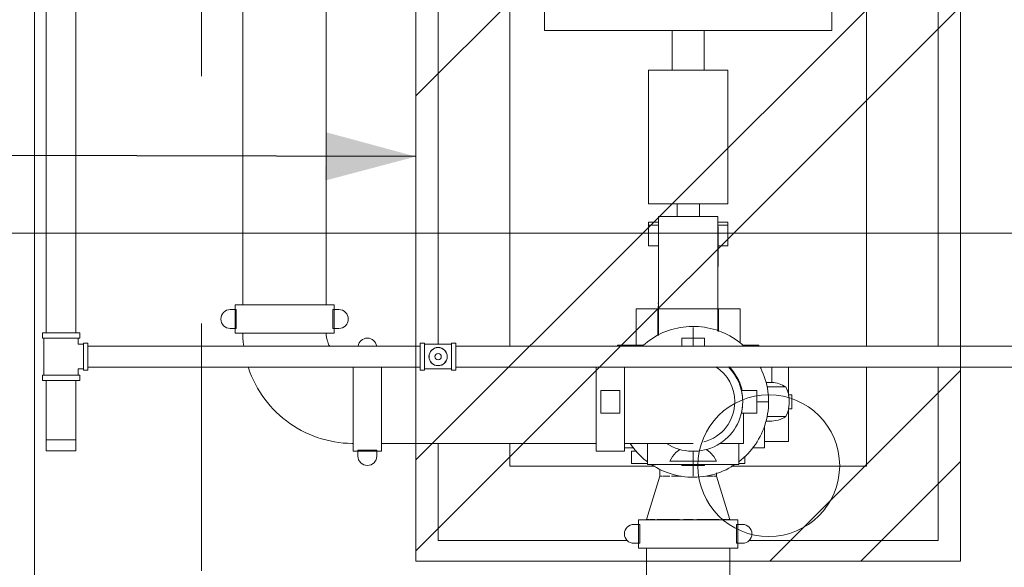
# Model space of a CAD drawing. Header units: centimetres. Extents: x -996 to 7161, y -1849 to 2591.
# Tile 9 of 49: x 1459 to 1658, y -578 to -468. Entities that reach past the tile are written whole.
import ezdxf

# ---------------------------------------------------------------- set-up
doc = ezdxf.new("R2010")
doc.units = ezdxf.units.CM
doc.header["$LTSCALE"] = 0.1
doc.header["$MEASUREMENT"] = 0
doc.linetypes.add('Przerywana długa', pattern=[1000, 500, -500])
doc.linetypes.add('Wipeout_Contour', pattern=[1000, 0, -1000])
for name, color, linetype in [('1_przekroje.K_IR', 7, 'Continuous'), ('2_stropy.K_IR', 7, 'Continuous'), ('3_pompownia.K_IR', 7, 'Continuous'), ('5_opisy.K_IR', 7, 'Continuous'), ('5_wymiary.K_IR', 7, 'Continuous')]:
    doc.layers.add(name, color=color, linetype=linetype)
doc.styles.add('GENERATED_STYLE_2', font='txt')
doc.dimstyles.new('GENERATED_STYLE__3', dxfattribs={"dimtxt": 18, "dimasz": 9.178744, "dimexe": 0.18, "dimexo": 2, "dimgap": 0.09, "dimtad": 1, "dimtih": 1, "dimtoh": 1, "dimdec": 0, "dimzin": 0, "dimdsep": 46, "dimtxsty": 'GENERATED_STYLE_2', "dimblk": 'ARROWHEAD_2', "dimblk1": 'ARROWHEAD_2', "dimblk2": 'ARROWHEAD_2', "dimcen": 0.09, "dimclrd": 1, "dimclre": 1, "dimclrt": 1, "dimadec": 1, "dimazin": 0, "dimtfac": 1, "dimtdec": 4, "dimtmove": 0, "dimatfit": 3, "dimfxl": 1, "dimtolj": 1, "dimtzin": 0, "dimarcsym": 0})
doc.dimstyles.new('GENERATED_STYLE__5', dxfattribs={"dimtxt": 0.18, "dimasz": 18.24, "dimexe": 0.18, "dimexo": 0.0625, "dimgap": 0.09, "dimtad": 0, "dimtih": 1, "dimtoh": 1, "dimdec": 4, "dimzin": 0, "dimdsep": 46, "dimcen": 0.09, "dimadec": 0, "dimazin": 0, "dimtfac": 1, "dimtdec": 4, "dimtmove": 0, "dimatfit": 3, "dimldrblk": 'ARROWHEAD_5', "dimfxl": 1, "dimtolj": 1, "dimtzin": 0, "dimarcsym": 0})

# ---------------------------------------------------------------- blocks, each defined once
blk = doc.blocks.new('Strop_13_1', base_point=(1539.2, -577.1))
at = {"color": 254, "linetype": 'Wipeout_Contour', "lineweight": 0, "ltscale": 6663.067075}
blk.add_wipeout([(1539.2, -577.1), (1649.2, -577.1), (1649.2, -367.1), (1539.2, -367.1)], dxfattribs=at).dxf.layer = '2_stropy.K_IR'
at = {"layer": '2_stropy.K_IR', "linetype": 'Continuous', "lineweight": 0, "true_color": 0x00c600}
h = blk.add_hatch(dxfattribs=at)
h.set_pattern_fill('Podwójny_szraf_1_4_0001', color=92, style=0, pattern_type=2)
h.set_pattern_definition([(45, (0, 0), (-45.962, 45.962), []), (45, (-9.19, 9.19), (-45.962, 45.962), [])])
h.paths.add_polyline_path([(1539.2, -577.1), (1649.2, -577.1), (1649.2, -367.1), (1539.2, -367.1)])
at = {"layer": '2_stropy.K_IR', "color": 7, "linetype": 'Continuous', "lineweight": 9, "flags": 128}
blk.add_lwpolyline([(1539.2, -577.1), (1649.2, -577.1), (1649.2, -367.1), (1539.2, -367.1)], close=True, dxfattribs=at)
blk = doc.blocks.new('*D253')
at = {"layer": '5_wymiary.K_IR', "color": 1, "linetype": 'Continuous', "lineweight": 0}
for p, q in [((1393.7, -519.94), (1393.7, -501.83)), ((2003.7, -519.94), (2003.7, -501.83)), ((1397.18, -504.84), (1390.21, -516.92)), ((2000.21, -516.92), (2007.18, -504.84)), ((1387.79, -510.88), (1393.7, -510.88)), ((1393.7, -510.88), (2003.7, -510.88)), ((2003.7, -510.88), (2009.6, -510.88))]:
    blk.add_line(p, q, dxfattribs=at)
at = {"color": 254, "linetype": 'Wipeout_Contour', "lineweight": 0, "ltscale": 7081.214828}
blk.add_wipeout([(1678.21, -507.28), (1719.19, -507.28), (1719.19, -489.28), (1678.21, -489.28)], dxfattribs=at).dxf.layer = '5_wymiary.K_IR'
at = {"layer": '5_wymiary.K_IR', "color": 1, "lineweight": 0, "insert": (1678.21, -507.28), "char_height": 18, "attachment_point": 7, "style": 'GENERATED_STYLE_2'}
blk.add_mtext('\\A1;{\\pql;\\fArial|b0|i1|c238|p38;610}', dxfattribs=at)
blk = doc.blocks.new('ARROWHEAD_2')
at = {"color": 0, "linetype": 'Continuous', "lineweight": 0}
for p, q in [((-0.378, -0.655), (0.378, 0.655)), ((0, 0), (-1, 0))]:
    blk.add_line(p, q, dxfattribs=at)
blk = doc.blocks.new('*D297')
at = {"layer": '5_wymiary.K_IR', "color": 1, "linetype": 'Continuous', "lineweight": 0}
for p, q in [((1393.7, -394.64), (1393.7, -376.52)), ((2003.7, -394.64), (2003.7, -376.52)), ((1397.18, -379.54), (1390.21, -391.62)), ((2000.21, -391.62), (2007.18, -379.54)), ((1387.79, -385.58), (1393.7, -385.58)), ((1393.7, -385.58), (2003.7, -385.58)), ((2003.7, -385.58), (2009.6, -385.58))]:
    blk.add_line(p, q, dxfattribs=at)
at = {"color": 254, "linetype": 'Wipeout_Contour', "lineweight": 0, "ltscale": 6956.769989}
blk.add_wipeout([(1678.21, -381.98), (1719.19, -381.98), (1719.19, -363.98), (1678.21, -363.98)], dxfattribs=at).dxf.layer = '5_wymiary.K_IR'
at = {"layer": '5_wymiary.K_IR', "color": 1, "lineweight": 0, "insert": (1678.21, -381.98), "char_height": 18, "attachment_point": 7, "style": 'GENERATED_STYLE_2'}
blk.add_mtext('\\A1;{\\pql;\\fArial|b0|i1|c238|p38;610}', dxfattribs=at)
blk = doc.blocks.new('ARROWHEAD_5')
at = {"linetype": 'Continuous', "lineweight": 0}
blk.add_hatch(color=0, dxfattribs=at).paths.add_polyline_path([(-1, 0.2679), (0, 0), (-1, -0.2679)])
at = {"color": 0, "linetype": 'Continuous', "lineweight": 0}
blk.add_line((0, 0), (-1, 0), dxfattribs=at)
blk = doc.blocks.new('Płaszczyzna odcinająca_1_1', base_point=(1495.89, 2185.89))
at = {"layer": '1_przekroje.K_IR', "color": 7, "linetype": 'Przerywana długa', "lineweight": 15}
blk.add_line((1495.89, 2170.89), (1495.89, -1087.99), dxfattribs=at)

msp = doc.modelspace()

# ---------------------------------------------------------------- block references
at = {"layer": '2_stropy.K_IR', "color": 7, "linetype": 'Continuous', "lineweight": 9}
msp.add_blockref('Strop_13_1', (1539.2, -577.1), dxfattribs=at)

# ---------------------------------------------------------------- next in the draw order: dimensions: what is measured, and where the dimension line sits
at = {"layer": '5_wymiary.K_IR', "color": 1, "linetype": 'Continuous', "lineweight": 0}
dim = msp.add_linear_dim(base=(2003.7, -510.88), p1=(1393.7, -813.15), p2=(2003.7, -808.91), angle=0, dimstyle='GENERATED_STYLE__3', dxfattribs=at)
dim.commit()
dim.dimension.update_dxf_attribs({"geometry": '*D253', "text_midpoint": (1698.79, -498.28), "dimtype": 160})

# ---------------------------------------------------------------- next in the draw order: linework, layer by layer
at = {"layer": '3_pompownia.K_IR', "color": 7, "linetype": 'Continuous', "lineweight": 0}
for p, q in [((1588.17, -524.93), (1588.13, -524.93)), ((1588.17, -524.93), (1588.13, -524.93)), ((1588.13, -525.04), (1588.13, -524.93)), ((1588.13, -525.04), (1588.13, -524.93)), ((1588.13, -524.93), (1588.13, -525.04)), ((1588.13, -524.93), (1588.13, -525.04)), ((1588.17, -524.78), (1588.17, -531.51)), ((1588.22, -524.78), (1588.17, -524.78)), ((1502.94, -526.29), (1501.73, -526.29)), ((1502.68, -525.34), (1502.68, -531.05)), ((1522.7, -525.34), (1502.68, -525.34)), ((1502.94, -530.1), (1502.94, -526.29)), ((1523.65, -526.29), (1522.43, -526.29)), ((1522.43, -526.29), (1522.43, -530.1)), ((1522.7, -531.05), (1522.7, -525.34)), ((1583.7, -526.11), (1588.1, -526.11)), ((1583.7, -526.11), (1583.7, -533.46)), ((1588.1, -526.11), (1588.1, -531.55)), ((1588.13, -525.04), (1588.17, -525.04)), ((1588.13, -525.04), (1588.17, -525.04)), ((1588.17, -525.61), (1588.14, -525.61)), ((1588.14, -525.77), (1588.14, -525.61)), ((1588.14, -525.61), (1588.14, -525.92)), ((1588.14, -525.61), (1588.17, -525.61)), ((1588.14, -525.61), (1588.17, -525.61)), ((1588.14, -525.61), (1588.14, -526.1)), ((1588.14, -525.61), (1588.14, -525.77)), ((1588.14, -525.61), (1588.17, -525.61)), ((1588.14, -525.61), (1588.17, -525.61)), ((1588.14, -525.92), (1588.14, -525.77)), ((1588.17, -525.77), (1588.14, -525.77)), ((1588.14, -525.77), (1588.14, -525.92)), ((1588.14, -525.77), (1588.17, -525.77)), ((1588.14, -525.92), (1588.17, -525.92)), ((1588.14, -525.92), (1588.17, -525.92)), ((1588.14, -526.09), (1588.14, -525.92)), ((1588.14, -525.92), (1588.17, -525.92)), ((1588.14, -525.92), (1588.17, -525.92)), ((1588.14, -525.97), (1588.14, -526.12)), ((1588.14, -525.97), (1588.17, -525.97)), ((1588.14, -526.09), (1588.17, -526.09)), ((1588.14, -527.01), (1588.14, -526.1)), ((1588.17, -526.1), (1588.14, -526.1)), ((1588.2, -526.11), (1600.2, -526.11)), ((1588.2, -526.11), (1588.2, -531.49)), ((1600.2, -526.11), (1600.3, -526.11)), ((1600.2, -526.11), (1600.2, -530.67)), ((1600.3, -526.11), (1604.7, -526.11)), ((1600.3, -530.7), (1600.3, -526.11)), ((1604.7, -526.11), (1604.7, -533.1)), ((1588.14, -527.01), (1588.14, -527.5)), ((1588.14, -527.01), (1588.14, -527.5)), ((1588.14, -527.01), (1588.17, -527.01)), ((1588.14, -527.18), (1588.14, -527.02)), ((1588.14, -527.18), (1588.14, -527.02)), ((1588.14, -527.02), (1588.17, -527.02)), ((1588.14, -527.02), (1588.17, -527.02)), ((1588.14, -527.18), (1588.17, -527.18)), ((1588.14, -527.18), (1588.17, -527.18)), ((1588.14, -527.5), (1588.17, -527.5)), ((1588.14, -527.5), (1588.17, -527.5)), ((1588.14, -527.5), (1588.17, -527.5)), ((1588.14, -528.28), (1588.14, -527.88)), ((1588.14, -527.88), (1588.14, -528.28)), ((1588.14, -527.88), (1588.17, -527.88)), ((1588.14, -527.88), (1588.17, -527.88)), ((1588.14, -528.28), (1588.14, -528.65)), ((1588.14, -528.7), (1588.14, -528.28)), ((1588.17, -528.28), (1588.14, -528.28)), ((1588.14, -528.28), (1588.17, -528.28)), ((1588.14, -528.28), (1588.17, -528.28)), ((1588.14, -528.28), (1588.17, -528.28)), ((1588.14, -528.65), (1588.17, -528.65)), ((1588.14, -529.18), (1588.14, -528.7)), ((1588.14, -528.7), (1588.17, -528.7)), ((1501.73, -530.1), (1502.94, -530.1)), ((1522.43, -530.1), (1523.65, -530.1)), ((1588.14, -529.18), (1588.17, -529.18)), ((1588.17, -529.21), (1588.14, -529.21)), ((1588.14, -529.21), (1588.14, -529.46)), ((1588.14, -529.21), (1588.14, -529.61)), ((1588.14, -529.21), (1588.14, -529.49)), ((1588.14, -529.61), (1588.14, -529.21)), ((1588.17, -529.21), (1588.14, -529.21)), ((1588.14, -529.21), (1588.17, -529.21)), ((1588.14, -529.21), (1588.17, -529.21)), ((1588.14, -529.21), (1588.17, -529.21)), ((1588.14, -529.46), (1588.14, -529.7)), ((1588.14, -529.46), (1588.17, -529.46)), ((1588.14, -529.49), (1588.14, -529.71)), ((1588.14, -529.49), (1588.17, -529.49)), ((1588.14, -529.71), (1588.14, -529.61)), ((1588.14, -529.73), (1588.14, -529.61)), ((1588.14, -529.61), (1588.14, -530.33)), ((1588.14, -529.65), (1588.14, -529.61)), ((1588.14, -529.61), (1588.17, -529.61)), ((1588.14, -529.61), (1588.17, -529.61)), ((1588.14, -529.61), (1588.17, -529.61)), ((1588.14, -529.61), (1588.17, -529.61)), ((1588.14, -529.61), (1588.17, -529.61)), ((1588.14, -530.3), (1588.14, -529.71)), ((1588.14, -529.71), (1588.17, -529.71)), ((1588.14, -530.05), (1588.14, -529.73)), ((1588.14, -529.73), (1588.17, -529.73)), ((1588.14, -530.18), (1588.14, -530.05)), ((1588.14, -530.05), (1588.17, -530.05)), ((1588.14, -530.18), (1588.14, -530.57)), ((1588.14, -530.18), (1588.17, -530.18)), ((1588.14, -530.18), (1588.17, -530.18)), ((1588.14, -530.3), (1588.14, -530.57)), ((1588.14, -530.3), (1588.17, -530.3)), ((1588.14, -530.31), (1588.14, -530.57)), ((1588.14, -530.33), (1588.14, -530.57)), ((1588.14, -530.33), (1588.17, -530.33)), ((1588.14, -530.57), (1588.17, -530.57)), ((1588.14, -530.57), (1588.17, -530.57)), ((1588.14, -530.57), (1588.17, -530.57)), ((1588.14, -530.57), (1588.17, -530.57)), ((1588.14, -530.57), (1588.17, -530.57)), ((1588.14, -530.57), (1588.17, -530.57)), ((1588.14, -531.53), (1588.14, -530.7)), ((1588.14, -530.7), (1588.17, -530.7)), ((1595.2, -533.68), (1595.2, -529.92)), ((1463.78, -530.99), (1463.78, -532.06)), ((1471.31, -530.99), (1463.78, -530.99)), ((1463.78, -532.06), (1471.31, -532.06)), ((1464.09, -532.06), (1464.09, -535.79)), ((1471, -533.31), (1471, -532.06)), ((1471.31, -532.06), (1471.31, -530.99)), ((1502.68, -531.05), (1522.7, -531.05)), ((1504.27, -531.06), (1504.27, -531.08)), ((1504.27, -531.08), (1512.69, -531.08)), ((1512.69, -531.08), (1504.27, -531.08)), ((1512.69, -531.08), (1521.1, -531.08)), ((1521.1, -531.08), (1512.69, -531.08)), ((1521.1, -531.08), (1521.1, -531.06)), ((1597.48, -532.06), (1592.91, -532.06)), ((1592.91, -532.06), (1592.91, -533.69)), ((1597.48, -533.68), (1597.48, -532.06)), ((1472.08, -533.31), (1471, -533.31)), ((1472.95, -533.05), (1472.08, -533.05)), ((1472.08, -533.05), (1472.08, -538.52)), ((1472.95, -538.52), (1472.95, -533.05)), ((1540.1, -533.68), (1472.95, -533.68)), ((1540.97, -533.05), (1540.1, -533.05)), ((1540.1, -533.05), (1540.1, -535.79)), ((1540.97, -535.79), (1540.97, -533.05)), ((1543.7, -533.31), (1540.97, -533.31)), ((1546.43, -533.31), (1543.7, -533.31)), ((1547.3, -533.05), (1546.43, -533.05)), ((1546.43, -533.05), (1546.43, -535.79)), ((1547.3, -535.79), (1547.3, -533.05)), ((1840.1, -533.68), (1547.3, -533.68)), ((1579.95, -533.46), (1579.95, -533.69)), ((1579.95, -533.46), (1585.15, -533.46)), ((1605.32, -533.46), (1608.45, -533.46)), ((1608.45, -533.68), (1608.45, -533.46)), ((1464.09, -535.79), (1464.09, -539.52)), ((1540.1, -535.79), (1540.1, -538.52)), ((1540.97, -538.52), (1540.97, -535.79)), ((1546.43, -535.79), (1546.43, -538.52)), ((1547.3, -538.52), (1547.3, -535.79)), ((1471, -539.52), (1471, -538.26)), ((1471, -538.26), (1472.08, -538.26)), ((1472.08, -538.52), (1472.95, -538.52)), ((1472.95, -537.9), (1540.1, -537.9)), ((1526.53, -537.86), (1526.53, -544.92)), ((1526.53, -544.92), (1526.53, -537.86)), ((1526.56, -537.89), (1526.56, -554.93)), ((1532.27, -554.93), (1532.27, -537.89)), ((1540.1, -538.52), (1540.97, -538.52)), ((1540.97, -538.26), (1543.7, -538.26)), ((1543.7, -538.26), (1546.43, -538.26)), ((1546.43, -538.52), (1547.3, -538.52)), ((1547.3, -537.9), (1840.1, -537.9)), ((1575.61, -537.88), (1575.61, -544.92)), ((1581.33, -544.92), (1581.33, -537.88)), ((1581.35, -544.92), (1581.35, -537.85)), ((1581.35, -537.85), (1581.35, -544.92)), ((1611.1, -537.92), (1608.71, -537.92)), ((1611.1, -541.02), (1611.1, -537.92)), ((1614.48, -537.9), (1614.48, -543.39)), ((1630.2, -557.92), (1630.2, -537.9)), ((1644.7, -572.92), (1644.7, -537.9)), ((1463.78, -539.52), (1463.78, -540.59)), ((1471.31, -539.52), (1463.78, -539.52)), ((1463.78, -540.59), (1471.31, -540.59)), ((1464.53, -540.59), (1464.53, -552.59)), ((1470.56, -552.59), (1470.56, -540.59)), ((1471.31, -540.59), (1471.31, -539.52)), ((1576.57, -542.64), (1576.57, -547.21)), ((1580.38, -542.64), (1576.57, -542.64)), ((1580.38, -547.21), (1580.38, -542.64)), ((1604.94, -542.64), (1606.16, -542.64)), ((1608.06, -542.64), (1606.16, -542.64)), ((1608.06, -547.21), (1608.06, -542.64)), ((1611.1, -541.01), (1610.97, -541.01)), ((1614.47, -543.52), (1615.1, -543.52)), ((1615.1, -543.52), (1615.1, -546.32)), ((1526.53, -544.92), (1526.53, -553.34)), ((1526.53, -553.34), (1526.53, -544.92)), ((1575.61, -544.92), (1575.61, -554.93)), ((1581.33, -554.93), (1581.33, -544.92)), ((1581.35, -553.34), (1581.35, -544.92)), ((1581.35, -544.92), (1581.35, -553.34)), ((1608.06, -544.92), (1610.2, -544.92)), ((1610.44, -544.92), (1608.06, -544.92)), ((1615.1, -546.32), (1614.47, -546.32)), ((1614.48, -546.46), (1614.48, -552.92)), ((1576.57, -547.21), (1580.38, -547.21)), ((1606.16, -547.21), (1604.94, -547.21)), ((1606.16, -547.21), (1608.06, -547.21)), ((1609.6, -554.22), (1609.6, -549.8)), ((1610.41, -548.84), (1610.66, -548.85)), ((1464.53, -552.59), (1464.53, -554.82)), ((1467.55, -552.59), (1464.53, -552.59)), ((1464.63, -552.59), (1464.93, -552.59)), ((1464.94, -552.59), (1465.41, -552.59)), ((1465.41, -552.59), (1466.04, -552.59)), ((1466.04, -552.59), (1466.77, -552.59)), ((1466.77, -552.59), (1468.33, -552.59)), ((1470.56, -552.59), (1467.55, -552.59)), ((1468.33, -552.59), (1469.05, -552.59)), ((1469.06, -552.59), (1469.68, -552.59)), ((1469.68, -552.59), (1470.16, -552.59)), ((1470.16, -552.59), (1470.46, -552.59)), ((1470.56, -554.82), (1470.56, -552.59)), ((1531.32, -554.67), (1527.51, -554.67)), ((1527.51, -554.67), (1527.51, -555.88)), ((1531.32, -555.88), (1531.32, -554.67)), ((1532.27, -553.34), (1575.61, -553.34)), ((1543.7, -553.34), (1543.7, -572.92)), ((1558.2, -553.34), (1558.2, -557.92)), ((1583.2, -554.22), (1581.31, -554.22)), ((1585.99, -557.62), (1585.99, -553.34)), ((1600.56, -553.34), (1604.4, -553.34)), ((1604.4, -553.34), (1605.36, -553.34)), ((1604.4, -553.34), (1604.4, -557.62)), ((1609.6, -554.22), (1607.16, -554.22)), ((1614.48, -552.92), (1609.6, -552.92)), ((1464.53, -554.82), (1467.55, -554.82)), ((1467.55, -554.82), (1470.56, -554.82)), ((1526.56, -554.93), (1532.27, -554.93)), ((1575.61, -554.93), (1581.33, -554.93)), ((1582.75, -554.92), (1582.75, -557.42)), ((1582.75, -554.92), (1583.79, -554.92)), ((1595.2, -559.92), (1595.2, -554.93)), ((1605.65, -557.42), (1605.65, -555.9)), ((1558.2, -557.92), (1587.52, -557.92)), ((1585.89, -557.42), (1582.75, -557.42)), ((1585.99, -557.62), (1604.4, -557.62)), ((1588.48, -558.53), (1588.48, -559.94)), ((1590.5, -556.94), (1599.89, -556.94)), ((1592.91, -557.64), (1592.91, -557.79)), ((1592.91, -557.79), (1597.48, -557.79)), ((1597.48, -557.79), (1597.48, -557.64)), ((1602.87, -557.92), (1630.2, -557.92)), ((1605.65, -557.42), (1604.53, -557.42)), ((1585.78, -568.73), (1588.48, -559.94)), ((1588.48, -559.94), (1585.78, -568.73)), ((1588.48, -559.94), (1588.95, -559.94)), ((1589.08, -559.94), (1590.48, -559.94)), ((1590.82, -559.94), (1592.79, -559.94)), ((1597.91, -559.94), (1599.31, -559.94)), ((1599.44, -559.94), (1599.91, -559.94)), ((1599.91, -559.94), (1599.91, -559.26)), ((1599.91, -559.94), (1602.61, -568.73)), ((1602.61, -568.73), (1599.91, -559.94)), ((1584.45, -569.7), (1583.24, -569.7)), ((1584.19, -568.75), (1584.19, -574.47)), ((1604.21, -568.75), (1584.19, -568.75)), ((1584.45, -573.51), (1584.45, -569.7)), ((1586.24, -568.73), (1585.78, -568.73)), ((1587.45, -568.73), (1586.47, -568.73)), ((1592.45, -568.73), (1587.94, -568.73)), ((1595.18, -568.73), (1593.22, -568.73)), ((1600.45, -568.73), (1595.94, -568.73)), ((1601.92, -568.73), (1600.94, -568.73)), ((1602.61, -568.73), (1602.16, -568.73)), ((1605.16, -569.7), (1603.94, -569.7)), ((1603.94, -569.7), (1603.94, -573.51)), ((1604.21, -574.47), (1604.21, -568.75)), ((1543.7, -572.92), (1581.87, -572.92)), ((1583.24, -573.51), (1584.45, -573.51)), ((1584.19, -574.47), (1604.21, -574.47)), ((1585.78, -574.47), (1585.78, -586.29)), ((1602.61, -586.29), (1602.61, -574.47)), ((1603.94, -573.51), (1605.16, -573.51)), ((1606.5, -572.92), (1644.7, -572.92))]:
    msp.add_line(p, q, dxfattribs=at)
at = {"layer": '3_pompownia.K_IR', "color": 7, "linetype": 'Continuous', "lineweight": 0, "flags": 128}
for points in [[(1584.9, -533.69), (1585.03, -533.57), (1585.49, -533.18), (1585.96, -532.8), (1586.46, -532.44), (1586.96, -532.1), (1587.48, -531.78), (1588.01, -531.48), (1588.56, -531.21), (1589.11, -530.95), (1589.68, -530.72), (1590.25, -530.51), (1590.83, -530.32), (1591.42, -530.16), (1592.01, -530.02), (1592.61, -529.91), (1593.21, -529.81), (1593.82, -529.75), (1594.42, -529.7), (1595.03, -529.68), (1595.64, -529.69), (1596.25, -529.72), (1596.86, -529.77), (1597.46, -529.85), (1598.06, -529.96), (1598.66, -530.08), (1599.25, -530.23), (1599.84, -530.41), (1600.41, -530.6), (1600.98, -530.82), (1601.54, -531.07), (1602.09, -531.33), (1602.63, -531.62), (1603.15, -531.92), (1603.67, -532.25), (1604.17, -532.6), (1604.65, -532.97), (1605.12, -533.36), (1605.48, -533.68)], [(1504.27, -531.08), (1504.29, -531.97), (1504.34, -532.86), (1504.43, -533.68)], [(1521.74, -533.64), (1521.64, -533.45), (1521.55, -533.25), (1521.47, -533.05), (1521.4, -532.84), (1521.33, -532.64), (1521.27, -532.43), (1521.22, -532.22), (1521.18, -532), (1521.15, -531.79), (1521.12, -531.57), (1521.11, -531.36), (1521.1, -531.14), (1521.1, -531.08)], [(1505.35, -537.9), (1505.4, -538.08), (1505.7, -538.92), (1506.03, -539.75), (1506.39, -540.56), (1506.79, -541.36), (1507.22, -542.14), (1507.67, -542.9), (1508.16, -543.65), (1508.68, -544.37), (1509.22, -545.08), (1509.8, -545.76), (1510.4, -546.41), (1511.02, -547.05), (1511.67, -547.65), (1512.35, -548.23), (1513.05, -548.79), (1513.77, -549.31), (1514.51, -549.81), (1515.26, -550.27), (1516.04, -550.71), (1516.83, -551.11), (1517.64, -551.49), (1518.47, -551.82), (1519.3, -552.13), (1520.15, -552.4), (1521.01, -552.64), (1521.87, -552.84), (1522.75, -553.01), (1523.63, -553.15), (1524.51, -553.25), (1525.4, -553.31), (1526.29, -553.34), (1526.53, -553.34)], [(1608.72, -537.9), (1608.84, -538.14), (1609.1, -538.69), (1609.34, -539.25), (1609.56, -539.82), (1609.75, -540.4), (1609.92, -540.98), (1610.06, -541.57), (1610.19, -542.17), (1610.28, -542.77), (1610.36, -543.38), (1610.41, -543.99), (1610.43, -544.59), (1610.44, -544.92)], [(1610.97, -541.01), (1610.58, -541.01), (1609.94, -541.01)], [(1613.89, -541.92), (1613.74, -541.92), (1613.3, -541.92), (1612.56, -541.92), (1611.54, -541.92), (1610.26, -541.92), (1610.13, -541.92)], [(1614.53, -543.52), (1614.27, -542.7), (1613.89, -541.92)], [(1614.47, -546.32), (1614.62, -545.39), (1614.62, -544.46), (1614.47, -543.52)], [(1610.44, -544.92), (1610.43, -545.53), (1610.39, -546.14), (1610.33, -546.75), (1610.24, -547.35), (1610.13, -547.95), (1610, -548.55), (1609.84, -549.13), (1609.66, -549.72), (1609.46, -550.29), (1609.23, -550.86), (1608.99, -551.41), (1608.72, -551.96), (1608.42, -552.5), (1608.11, -553.02), (1607.78, -553.53), (1607.42, -554.02), (1607.05, -554.51), (1606.65, -554.97), (1606.24, -555.42), (1605.82, -555.86), (1605.37, -556.27), (1604.91, -556.67), (1604.43, -557.05)], [(1613.89, -547.92), (1614.27, -547.14), (1614.53, -546.32)], [(1605.36, -553.34), (1605.36, -553), (1605.36, -552.66), (1605.36, -552.33), (1605.36, -552), (1605.36, -551.67), (1605.36, -551.34), (1605.36, -551.01), (1605.36, -550.69), (1605.36, -550.37), (1605.36, -550.06), (1605.36, -549.75), (1605.36, -549.45), (1605.36, -549.16), (1605.36, -548.87), (1605.36, -548.59), (1605.36, -548.31), (1605.36, -548.05), (1605.36, -547.79), (1605.36, -547.54), (1605.36, -547.3), (1605.36, -547.21)], [(1613.89, -547.92), (1613.3, -547.92), (1612.56, -547.92), (1611.54, -547.92), (1610.14, -547.92)], [(1609.89, -548.85), (1609.94, -548.85), (1609.99, -548.85), (1610.03, -548.85), (1610.08, -548.85), (1610.12, -548.85), (1610.16, -548.85), (1610.2, -548.85), (1610.23, -548.85), (1610.27, -548.85), (1610.3, -548.85), (1610.34, -548.85), (1610.37, -548.85), (1610.4, -548.85), (1610.42, -548.85), (1610.45, -548.85), (1610.48, -548.85), (1610.5, -548.85), (1610.52, -548.85), (1610.54, -548.85), (1610.56, -548.85), (1610.58, -548.85), (1610.59, -548.85), (1610.61, -548.85), (1610.62, -548.85), (1610.63, -548.85), (1610.63, -548.85)], [(1610.7, -548.85), (1610.69, -548.85), (1610.69, -548.85), (1610.68, -548.85), (1610.68, -548.85), (1610.67, -548.85), (1610.66, -548.85), (1610.65, -548.85), (1610.63, -548.85), (1610.62, -548.85), (1610.6, -548.85), (1610.59, -548.85), (1610.57, -548.85), (1610.55, -548.85), (1610.53, -548.85), (1610.5, -548.85), (1610.48, -548.85), (1610.45, -548.85), (1610.43, -548.85), (1610.4, -548.85), (1610.37, -548.85), (1610.33, -548.85), (1610.3, -548.85), (1610.27, -548.85), (1610.23, -548.85), (1610.19, -548.85), (1610.15, -548.85), (1610.11, -548.85), (1610.07, -548.85), (1610.03, -548.85), (1609.98, -548.85), (1609.93, -548.85)], [(1610.79, -548.84), (1610.65, -548.85)], [(1610.66, -548.85), (1610.66, -548.85), (1610.65, -548.85)], [(1581.35, -553.34), (1581.91, -553.34), (1582.46, -553.34), (1583.01, -553.34), (1583.56, -553.34), (1584.1, -553.34), (1584.64, -553.34), (1585.18, -553.34), (1585.71, -553.34), (1586.23, -553.34), (1586.75, -553.34), (1587.25, -553.34), (1587.75, -553.34), (1588.23, -553.34), (1588.71, -553.34), (1589.17, -553.34), (1589.62, -553.34), (1590.06, -553.34), (1590.48, -553.34), (1590.89, -553.34), (1591.28, -553.34), (1591.66, -553.34), (1592.02, -553.34), (1592.37, -553.34), (1592.69, -553.34), (1593, -553.34), (1593.29, -553.34), (1593.56, -553.34), (1593.81, -553.34), (1594.05, -553.34), (1594.26, -553.34), (1594.45, -553.34), (1594.62, -553.34), (1594.76, -553.34), (1594.89, -553.34), (1595, -553.34), (1595.08, -553.34), (1595.14, -553.34), (1595.18, -553.34), (1595.2, -553.34)], [(1585.99, -557.06), (1585.74, -556.88), (1585.27, -556.49), (1584.82, -556.08), (1584.38, -555.66), (1583.96, -555.22), (1583.56, -554.76), (1583.17, -554.29), (1582.81, -553.8), (1582.49, -553.34)], [(1592.53, -554.55), (1591.73, -555.16), (1591.02, -555.98), (1590.5, -556.94)], [(1599.89, -556.94), (1599.37, -555.98), (1598.66, -555.16), (1597.87, -554.55)], [(1603.62, -557.62), (1603.43, -557.75), (1602.91, -558.07), (1602.38, -558.36), (1601.84, -558.64), (1601.28, -558.9), (1600.72, -559.13), (1600.15, -559.34), (1599.57, -559.52), (1598.98, -559.69), (1598.39, -559.83), (1597.79, -559.94), (1597.19, -560.03), (1596.58, -560.1), (1595.97, -560.14), (1595.36, -560.16), (1594.75, -560.16), (1594.14, -560.13), (1593.54, -560.07), (1592.93, -559.99), (1592.33, -559.89), (1591.73, -559.76), (1591.14, -559.61), (1590.56, -559.44), (1589.98, -559.24), (1589.41, -559.02), (1588.86, -558.78), (1588.31, -558.52), (1587.77, -558.23), (1587.24, -557.92), (1586.78, -557.62)]]:
    msp.add_lwpolyline(points, dxfattribs=at)
at = {"layer": '3_pompownia.K_IR', "color": 7, "linetype": 'Continuous', "lineweight": 0}
msp.add_circle((1610.47, -557.83), 14.32, dxfattribs=at)
for centre, radius, start, end in [((1501.73, -528.2), 1.91, 90, 270), ((1523.65, -528.2), 1.91, 270, 90), ((1529.41, -533.96), 1.9, 8.6549, 171.3451), ((1543.7, -535.79), 1.85, 0, 180), ((1543.7, -535.79), 1.83, 90, 180), ((1543.7, -535.79), 1.83, 0, 90), ((1543.7, -535.79), 1.85, 180, 0), ((1543.7, -535.79), 1.83, 180, 270), ((1543.7, -535.79), 0.635, 90, 180), ((1543.7, -535.79), 0.635, 180, 270), ((1543.7, -535.79), 0.635, 0, 90), ((1543.7, -535.79), 1.83, 270, 0), ((1543.7, -535.79), 0.635, 270, 0), ((1595.2, -544.92), 8.41, 0, 57.1019), ((1595.2, -544.92), 8.41, 0, 57.1019), ((1595.2, -544.92), 10.01, 0, 44.6508), ((1595.2, -544.92), 10.16, 15, 43.8878), ((1595.2, -544.92), 10.01, 0, 13.2044), ((1595.2, -544.92), 10.16, 13.04, 14.7565), ((1610.7, -547), 6, 57.7908, 86.159), ((1595.2, -544.92), 10.01, 237.613, 0), ((1595.2, -544.92), 8.41, 285, 0), ((1595.2, -544.92), 8.41, 285, 0), ((1595.2, -544.92), 10.01, 346.7956, 0), ((1610.7, -542.85), 6, 269.5928, 302.2092), ((1610.63, -542.85), 6, 267.3549, 270.2736), ((1529.41, -555.88), 1.91, 180, 0), ((1583.24, -571.61), 1.91, 90, 270), ((1605.16, -571.61), 1.91, 270, 90)]:
    msp.add_arc(centre, radius, start, end, dxfattribs=at)

# ---------------------------------------------------------------- next in the draw order: dimensions: what is measured, and where the dimension line sits
at = {"layer": '5_wymiary.K_IR', "color": 1, "linetype": 'Continuous', "lineweight": 0}
dim = msp.add_linear_dim(base=(2003.7, -385.58), p1=(1393.7, -517.51), p2=(2003.7, -514.89), dimstyle='GENERATED_STYLE__3', dxfattribs=at)
dim.commit()
dim.dimension.update_dxf_attribs({"geometry": '*D297', "text_midpoint": (1698.79, -372.98), "dimtype": 160})

# ---------------------------------------------------------------- next in the draw order: linework, layer by layer
at = {"layer": '3_pompownia.K_IR', "color": 7, "linetype": 'Continuous', "lineweight": 0}
for p, q in [((1462.21, -721.56), (1462.21, -309.45)), ((1464.53, -332.59), (1464.53, -530.99)), ((1470.56, -530.99), (1470.56, -332.59)), ((1543.7, -372.92), (1543.7, -533.33)), ((1644.7, -533.68), (1644.7, -372.92)), ((1565.2, -376.82), (1565.2, -469.92)), ((1623.2, -469.92), (1623.2, -376.82)), ((1558.2, -397.92), (1558.2, -533.68)), ((1630.2, -533.68), (1630.2, -397.92)), ((1504.27, -453.81), (1504.27, -525.34)), ((1521.1, -525.34), (1521.1, -453.81)), ((1623.2, -469.92), (1565.2, -469.92)), ((1590.95, -469.92), (1590.95, -477.92)), ((1597.45, -477.92), (1597.45, -469.92)), ((1586.2, -477.92), (1586.2, -504.92)), ((1586.2, -477.92), (1602.2, -477.92)), ((1602.2, -504.92), (1602.2, -477.92)), ((1602.2, -504.92), (1586.2, -504.92)), ((1591.95, -504.92), (1591.95, -507.48)), ((1596.45, -507.48), (1596.45, -504.92)), ((1586.2, -508.61), (1586.2, -509.21)), ((1588.2, -508.61), (1586.2, -508.61)), ((1600.2, -507.48), (1588.2, -507.48)), ((1588.2, -507.48), (1588.2, -526.11)), ((1600.2, -526.11), (1600.2, -507.48)), ((1602.2, -508.61), (1600.2, -508.61)), ((1602.2, -508.61), (1602.2, -509.21)), ((1588.2, -509.21), (1586.2, -509.21)), ((1586.2, -509.21), (1586.2, -513.41)), ((1600.23, -509.53), (1600.18, -509.53)), ((1602.2, -509.21), (1600.2, -509.21)), ((1600.23, -517.58), (1600.23, -509.53)), ((1600.26, -509.68), (1600.23, -509.68)), ((1600.26, -509.68), (1600.23, -509.68)), ((1600.23, -509.8), (1600.26, -509.8)), ((1600.23, -509.8), (1600.26, -509.8)), ((1600.26, -510.36), (1600.23, -510.36)), ((1600.26, -510.36), (1600.23, -510.36)), ((1600.26, -510.36), (1600.23, -510.36)), ((1600.26, -510.39), (1600.23, -510.39)), ((1600.26, -510.43), (1600.23, -510.43)), ((1600.26, -510.51), (1600.23, -510.51)), ((1600.26, -510.51), (1600.23, -510.51)), ((1600.26, -510.53), (1600.23, -510.53)), ((1600.26, -510.53), (1600.23, -510.53)), ((1600.26, -510.65), (1600.23, -510.65)), ((1600.23, -510.75), (1600.26, -510.75)), ((1600.26, -509.68), (1600.26, -509.8)), ((1600.26, -509.68), (1600.26, -509.8)), ((1600.26, -509.68), (1600.26, -509.8)), ((1600.26, -509.8), (1600.26, -509.68)), ((1600.26, -510.75), (1600.26, -510.36)), ((1600.26, -510.36), (1600.26, -510.36)), ((1600.26, -510.43), (1600.26, -510.36)), ((1600.26, -510.51), (1600.26, -510.39)), ((1600.26, -510.65), (1600.26, -510.43)), ((1600.26, -510.53), (1600.26, -510.51)), ((1600.26, -510.53), (1600.26, -510.51)), ((1600.26, -510.75), (1600.26, -510.53)), ((1600.26, -510.75), (1600.26, -510.53)), ((1600.26, -510.65), (1600.26, -510.75)), ((1600.26, -510.75), (1600.26, -511.66)), ((1602.2, -509.21), (1602.2, -513.41)), ((1600.26, -511.66), (1600.23, -511.66)), ((1600.26, -511.78), (1600.23, -511.78)), ((1600.26, -511.78), (1600.23, -511.78)), ((1600.26, -511.78), (1600.23, -511.78)), ((1600.26, -511.78), (1600.23, -511.78)), ((1600.26, -511.78), (1600.23, -511.78)), ((1600.26, -511.78), (1600.23, -511.78)), ((1600.26, -512.03), (1600.23, -512.03)), ((1600.26, -512.05), (1600.23, -512.05)), ((1600.26, -512.18), (1600.23, -512.18)), ((1600.26, -512.18), (1600.23, -512.18)), ((1600.26, -512.3), (1600.23, -512.3)), ((1600.26, -512.62), (1600.23, -512.62)), ((1600.26, -512.65), (1600.23, -512.65)), ((1600.26, -512.74), (1600.23, -512.74)), ((1600.26, -512.74), (1600.23, -512.74)), ((1600.26, -512.74), (1600.23, -512.74)), ((1600.26, -512.74), (1600.23, -512.74)), ((1600.26, -512.74), (1600.23, -512.74)), ((1600.26, -512.87), (1600.23, -512.87)), ((1600.26, -512.89), (1600.23, -512.89)), ((1600.26, -512.04), (1600.26, -511.78)), ((1600.26, -512.05), (1600.26, -511.78)), ((1600.26, -512.18), (1600.26, -511.78)), ((1600.26, -512.03), (1600.26, -511.78)), ((1600.26, -512.74), (1600.26, -512.03)), ((1600.26, -512.05), (1600.26, -512.65)), ((1600.26, -512.18), (1600.26, -512.3)), ((1600.26, -512.3), (1600.26, -512.62)), ((1600.26, -512.62), (1600.26, -512.74)), ((1600.26, -512.89), (1600.26, -512.65)), ((1600.26, -512.65), (1600.26, -512.74)), ((1600.26, -512.87), (1600.26, -512.65)), ((1600.26, -512.71), (1600.26, -512.74)), ((1600.26, -513.14), (1600.26, -512.74)), ((1600.26, -512.74), (1600.26, -513.14)), ((1600.26, -513.14), (1600.26, -512.87)), ((1600.26, -513.14), (1600.26, -512.89)), ((1586.2, -513.41), (1588.2, -513.41)), ((1600.23, -513.14), (1600.26, -513.14)), ((1600.23, -513.14), (1600.26, -513.14)), ((1600.26, -513.14), (1600.23, -513.14)), ((1600.26, -513.14), (1600.23, -513.14)), ((1600.26, -513.14), (1600.23, -513.14)), ((1600.26, -513.17), (1600.23, -513.17)), ((1600.26, -513.66), (1600.23, -513.66)), ((1600.26, -513.7), (1600.23, -513.7)), ((1600.23, -514.07), (1600.26, -514.07)), ((1600.26, -514.07), (1600.23, -514.07)), ((1600.26, -514.07), (1600.23, -514.07)), ((1600.26, -514.07), (1600.23, -514.07)), ((1600.26, -514.47), (1600.23, -514.47)), ((1600.26, -514.47), (1600.23, -514.47)), ((1600.26, -514.86), (1600.23, -514.86)), ((1600.26, -514.86), (1600.23, -514.86)), ((1600.26, -514.86), (1600.23, -514.86)), ((1600.26, -513.17), (1600.26, -513.66)), ((1600.26, -513.41), (1602.2, -513.41)), ((1600.26, -513.66), (1600.26, -514.07)), ((1600.26, -514.07), (1600.26, -513.7)), ((1600.26, -514.07), (1600.26, -514.47)), ((1600.26, -514.47), (1600.26, -514.07)), ((1600.26, -515.35), (1600.26, -514.86)), ((1600.26, -515.35), (1600.26, -514.86)), ((1600.26, -515.17), (1600.23, -515.17)), ((1600.26, -515.17), (1600.23, -515.17)), ((1600.26, -515.34), (1600.23, -515.34)), ((1600.26, -515.34), (1600.23, -515.34)), ((1600.26, -515.35), (1600.23, -515.35)), ((1600.23, -516.25), (1600.26, -516.25)), ((1600.26, -516.26), (1600.23, -516.26)), ((1600.26, -516.38), (1600.23, -516.38)), ((1600.26, -516.43), (1600.23, -516.43)), ((1600.26, -516.43), (1600.23, -516.43)), ((1600.26, -516.43), (1600.23, -516.43)), ((1600.26, -516.43), (1600.23, -516.43)), ((1600.23, -516.59), (1600.26, -516.59)), ((1600.26, -516.59), (1600.23, -516.59)), ((1600.23, -516.74), (1600.26, -516.74)), ((1600.26, -516.74), (1600.23, -516.74)), ((1600.26, -516.74), (1600.23, -516.74)), ((1600.26, -516.74), (1600.23, -516.74)), ((1600.26, -516.74), (1600.23, -516.74)), ((1600.26, -515.17), (1600.26, -515.34)), ((1600.26, -515.17), (1600.26, -515.34)), ((1600.26, -515.35), (1600.26, -516.25)), ((1600.26, -516.38), (1600.26, -516.23)), ((1600.26, -516.74), (1600.26, -516.25)), ((1600.26, -516.26), (1600.26, -516.43)), ((1600.26, -516.74), (1600.26, -516.43)), ((1600.26, -516.43), (1600.26, -516.59)), ((1600.26, -516.59), (1600.26, -516.43)), ((1600.26, -516.59), (1600.26, -516.74)), ((1600.26, -516.74), (1600.26, -516.59)), ((1600.18, -517.58), (1600.23, -517.58)), ((1600.26, -517.31), (1600.23, -517.31)), ((1600.26, -517.31), (1600.23, -517.31)), ((1600.23, -517.43), (1600.26, -517.43)), ((1600.23, -517.43), (1600.26, -517.43)), ((1600.26, -517.31), (1600.26, -517.43)), ((1600.26, -517.31), (1600.26, -517.43)), ((1600.26, -517.43), (1600.26, -517.31)), ((1600.26, -517.43), (1600.26, -517.31))]:
    msp.add_line(p, q, dxfattribs=at)

# ---------------------------------------------------------------- next in the draw order: block references
at = {"layer": '1_przekroje.K_IR', "color": 7, "lineweight": 15}
msp.add_blockref('Płaszczyzna odcinająca_1_1', (1495.89, 2185.89), dxfattribs=at)

# ---------------------------------------------------------------- next in the draw order: leaders
at = {"layer": '5_opisy.K_IR', "color": 7, "linetype": 'Continuous', "lineweight": 0, "annotation_type": 0, "has_hookline": 1, "hookline_direction": 1, "text_width": 278.88}
msp.add_leader([(1539.2, -495.37), (1193.88, -494.38)], dimstyle='GENERATED_STYLE__5', dxfattribs=at)

doc.saveas('drawing.dxf')
